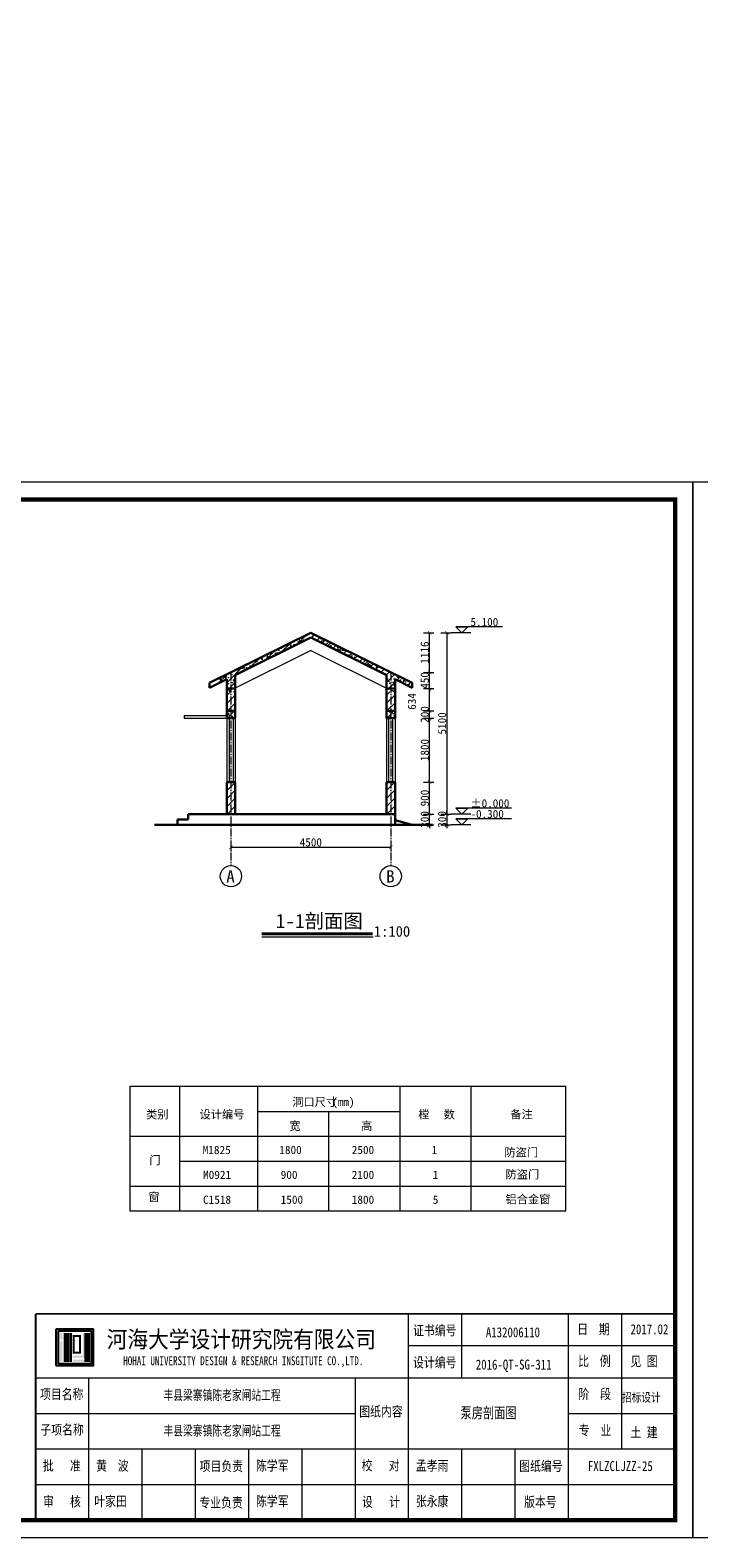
# Model space of a CAD drawing. Extents: x -13074 to 1448651, y 3648755 to 8081248.
# Tile 73 of 173: x 559753 to 559942, y 3857951 to 3858375. Entities that reach past the tile are written whole.
import ezdxf

# ---------------------------------------------------------------- set-up
doc = ezdxf.new("R2010")
doc.units = 0
doc.header["$PDMODE"] = 32
doc.header["$PDSIZE"] = 0.2
doc.linetypes.add('CENTER2', pattern=[1.125, 0.75, -0.125, 0.125, -0.125])
doc.layers.get('0').update_dxf_attribs({"linetype": 'CONTINUOUS'})
doc.layers.get('Defpoints').update_dxf_attribs({"linetype": 'CONTINUOUS'})
for name, color, linetype, lineweight in [('0.09标注线', 3, 'CONTINUOUS', 9), ('0.13填充', 8, 'CONTINUOUS', 9), ('0.30粗线', 7, 'CONTINUOUS', 30), ('SHEET', 1, 'CONTINUOUS', 15), ('文字', 7, 'CONTINUOUS', 15), ('新建路', 7, 'CONTINUOUS', 40), ('细实线', 3, 'CONTINUOUS', 20)]:
    doc.layers.add(name, color=color, linetype=linetype, lineweight=lineweight)
for name, color, linetype in [('HOHAITK', 7, 'CONTINUOUS'), ('PUB_DIM', 3, 'CONTINUOUS'), ('WINDOW', 4, 'CONTINUOUS')]:
    doc.layers.add(name, color=color, linetype=linetype)
doc.styles.add('-仿宋_GB2312', font='FangSong_GB2312.ttf')
doc.styles.add('FHZ', font='FangSong_GB2312.ttf', dxfattribs={"width": 0.707, "height": 300})
doc.styles.add('HOHAITK', font='simhei.ttf')
doc.styles.add('TSSD_Dimension', font='tssdeng.shx', dxfattribs={"width": 0.7, "bigfont": '1hztxt.shx'})
doc.dimstyles.new('TSSD_100_100', dxfattribs={"dimtxt": 300, "dimasz": 100, "dimexe": 100, "dimexo": 250, "dimgap": 100, "dimtad": 1, "dimdec": 0, "dimzin": 0, "dimdsep": 46, "dimtxsty": 'TSSD_Dimension', "dimblk": 'ARCHTICK', "dimcen": 0, "dimdle": 100, "dimclrt": 7, "dimadec": 0, "dimazin": 0, "dimtfac": 1, "dimtdec": 0, "dimtix": 1, "dimtmove": 2, "dimatfit": 3, "dimfxl": 1, "dimtolj": 1, "dimtzin": 0, "dimarcsym": 0})
doc.dimstyles.new('zzzz STANDARD', dxfattribs={"dimtxt": 2.3, "dimasz": 1, "dimexe": 1.25, "dimexo": 1.5, "dimgap": 0.2, "dimtad": 1, "dimdec": 0, "dimlfac": 10, "dimzin": 0, "dimdsep": 46, "dimtxsty": '-仿宋_GB2312', "dimblk": 'ARCHTICK', "dimcen": 0.09, "dimadec": 0, "dimazin": 0, "dimtfac": 1, "dimtdec": 0, "dimtix": 1, "dimtmove": 2, "dimatfit": 3, "dimfxl": 1.7, "dimfxlon": 1, "dimtolj": 1, "dimtzin": 0, "dimlwd": 9, "dimlwe": 9, "dimarcsym": 0})
pattern_1 = [(50, (559808.9386, 3858181.701), (3.6437, -0.31878), [0.381, -4.191]), (355, (559808.9386, 3858181.701), (-0.70486, 3.82113), [0.3048, -3.3528]), (100.451, (559809.2422, 3858181.6745), (2.93885, 3.50233), [0.3238, -3.5618]), (46.184, (559808.9386, 3858182.717), (5.4216, -0.84085), [0.5715, -6.2865]), (96.636, (559809.3904, 3858182.647), (4.7481, 4.9485), [0.4857, -5.3427]), (351.184, (559808.9386, 3858182.717), (4.7481, 4.9485), [0.4572, -5.0292]), (21, (559809.4466, 3858182.463), (3.0323, -2.04531), [0.381, -4.191]), (326, (559809.4466, 3858182.463), (1.23604, 3.68376), [0.3048, -3.3528]), (71.451, (559809.6993, 3858182.2926), (4.26833, 1.63846), [0.3238, -3.5618]), (37.5, (559808.9386, 3858181.7011), (0.061772, 1.6911), [0, -3.31216, 0, -3.4036, 0, -3.3655]), (7.5, (559808.9386, 3858181.701), (1.33639, 2.00361), [0, -1.94056, 0, -3.23596, 0, -1.2827]), (327.5, (559807.8057, 3858181.7011), (2.71181, -0.114575), [0, -1.27, 0, -3.9624, 0, -5.2578]), (317.5, (559807.2977, 3858181.701), (2.96258, 0.50853), [0, -1.651, 0, -2.63144, 0, -3.7338])]
pattern_2 = [(45, (559808.9386, 3858181.7011), (-1.12253, 1.12253), [])]

# ---------------------------------------------------------------- blocks, each defined once
blk = doc.blocks.new('_ARCHTICK')
at = {"color": 0, "linetype": 'ByBlock', "const_width": 0.15}
blk.add_lwpolyline([(-0.5, -0.5), (0.5, 0.5)], dxfattribs=at)
blk = doc.blocks.new('*D2373')
at = {"layer": '0.09标注线', "color": 0, "linetype": 'Continuous', "lineweight": 9}
for p, q in [((559864.14, 3858154.7), (559867.09, 3858154.7)), ((559865.84, 3858154.7), (559865.84, 3858155.7)), ((559865.84, 3858151.7), (559865.84, 3858154.7)), ((559864.14, 3858151.7), (559867.09, 3858151.7)), ((559865.84, 3858151.7), (559865.84, 3858150.7))]:
    blk.add_line(p, q, dxfattribs=at)
at = {"layer": 'Defpoints', "color": 0, "linetype": 'Continuous', "lineweight": 13}
for p in [(559855.94, 3858154.7), (559865.84, 3858154.7), (559855.94, 3858151.7)]:
    blk.add_point(p, dxfattribs=at)
at = {"layer": '0.09标注线', "color": 0, "linetype": 'Continuous', "lineweight": 9}
for p, rotation in [((559865.84, 3858154.7), 270), ((559865.84, 3858151.7), 90)]:
    blk.add_blockref('_ARCHTICK', p, dxfattribs=dict(at, rotation=rotation))
at = {"layer": '0.09标注线', "color": 0, "linetype": 'Continuous', "lineweight": 13, "insert": (559864.49, 3858153.2), "char_height": 2.3, "attachment_point": 5, "rotation": 90, "style": '-仿宋_GB2312'}
blk.add_mtext('\\A1;300', dxfattribs=at)
blk = doc.blocks.new('*D2376')
at = {"layer": '0.09标注线', "color": 0, "linetype": 'Continuous', "lineweight": 9}
for p, q in [((559864.14, 3858183.7), (559867.09, 3858183.7)), ((559865.84, 3858183.7), (559865.84, 3858184.7)), ((559865.84, 3858181.7), (559865.84, 3858183.7)), ((559864.14, 3858181.7), (559867.09, 3858181.7)), ((559865.84, 3858181.7), (559865.84, 3858180.7))]:
    blk.add_line(p, q, dxfattribs=at)
at = {"layer": 'Defpoints', "color": 0, "linetype": 'Continuous', "lineweight": 13}
for p in [(559855.94, 3858183.7), (559865.84, 3858183.7), (559855.94, 3858181.7)]:
    blk.add_point(p, dxfattribs=at)
at = {"layer": '0.09标注线', "color": 0, "linetype": 'Continuous', "lineweight": 9}
for p, rotation in [((559865.84, 3858183.7), 270), ((559865.84, 3858181.7), 90)]:
    blk.add_blockref('_ARCHTICK', p, dxfattribs=dict(at, rotation=rotation))
at = {"layer": '0.09标注线', "color": 0, "linetype": 'Continuous', "lineweight": 13, "insert": (559864.49, 3858182.7), "char_height": 2.3, "attachment_point": 5, "rotation": 90, "style": '-仿宋_GB2312'}
blk.add_mtext('\\A1;200', dxfattribs=at)
blk = doc.blocks.new('*D2378')
at = {"layer": '0.09标注线', "color": 0, "linetype": 'Continuous', "lineweight": 9}
for p, q in [((559864.14, 3858194.54), (559867.09, 3858194.54)), ((559865.84, 3858194.54), (559865.84, 3858195.54)), ((559865.84, 3858190.04), (559865.84, 3858194.54)), ((559864.14, 3858190.04), (559867.09, 3858190.04)), ((559865.84, 3858190.04), (559865.84, 3858189.04))]:
    blk.add_line(p, q, dxfattribs=at)
at = {"layer": 'Defpoints', "color": 0, "linetype": 'Continuous', "lineweight": 13}
for p in [(559854.94, 3858194.54), (559865.84, 3858194.54), (559856.14, 3858190.04)]:
    blk.add_point(p, dxfattribs=at)
at = {"layer": '0.09标注线', "color": 0, "linetype": 'Continuous', "lineweight": 9}
for p, rotation in [((559865.84, 3858194.54), 270), ((559865.84, 3858190.04), 90)]:
    blk.add_blockref('_ARCHTICK', p, dxfattribs=dict(at, rotation=rotation))
at = {"layer": '0.09标注线', "color": 0, "linetype": 'Continuous', "lineweight": 13, "insert": (559864.49, 3858192.29), "char_height": 2.3, "attachment_point": 5, "rotation": 90, "style": '-仿宋_GB2312'}
blk.add_mtext('\\A1;450', dxfattribs=at)
blk = doc.blocks.new('*D2380')
at = {"layer": '0.09标注线', "color": 0, "linetype": 'Continuous', "lineweight": 9}
for p, q in [((559869.03, 3858205.7), (559871.98, 3858205.7)), ((559870.73, 3858205.7), (559870.73, 3858154.7)), ((559869.03, 3858154.7), (559871.98, 3858154.7))]:
    blk.add_line(p, q, dxfattribs=at)
at = {"layer": 'Defpoints', "color": 0, "linetype": 'Continuous', "lineweight": 13}
for p in [(559832.44, 3858205.7), (559855.94, 3858154.7), (559870.73, 3858154.7)]:
    blk.add_point(p, dxfattribs=at)
at = {"layer": '0.09标注线', "color": 0, "linetype": 'Continuous', "lineweight": 9}
for p, rotation in [((559870.73, 3858205.7), 90), ((559870.73, 3858154.7), 270)]:
    blk.add_blockref('_ARCHTICK', p, dxfattribs=dict(at, rotation=rotation))
at = {"layer": '0.09标注线', "color": 0, "linetype": 'Continuous', "lineweight": 13, "insert": (559869.38, 3858180.2), "char_height": 2.3, "attachment_point": 5, "rotation": 90, "style": '-仿宋_GB2312'}
blk.add_mtext('\\A1;5100', dxfattribs=at)
blk = doc.blocks.new('*D2381')
at = {"layer": '0.09标注线', "color": 0, "linetype": 'Continuous', "lineweight": 9}
for p, q in [((559869.03, 3858154.7), (559871.98, 3858154.7)), ((559870.73, 3858154.7), (559870.73, 3858155.7)), ((559870.73, 3858154.7), (559870.73, 3858151.7)), ((559869.03, 3858151.7), (559871.98, 3858151.7)), ((559870.73, 3858151.7), (559870.73, 3858150.7))]:
    blk.add_line(p, q, dxfattribs=at)
at = {"layer": 'Defpoints', "color": 0, "linetype": 'Continuous', "lineweight": 13}
for p in [(559855.94, 3858154.7), (559855.94, 3858151.7), (559870.73, 3858151.7)]:
    blk.add_point(p, dxfattribs=at)
at = {"layer": '0.09标注线', "color": 0, "linetype": 'Continuous', "lineweight": 9}
for p, rotation in [((559870.73, 3858154.7), 270), ((559870.73, 3858151.7), 90)]:
    blk.add_blockref('_ARCHTICK', p, dxfattribs=dict(at, rotation=rotation))
at = {"layer": '0.09标注线', "color": 0, "linetype": 'Continuous', "lineweight": 13, "insert": (559869.38, 3858153.2), "char_height": 2.3, "attachment_point": 5, "rotation": 90, "style": '-仿宋_GB2312'}
blk.add_mtext('\\A1;300', dxfattribs=at)
blk = doc.blocks.new('*D1656')
at = {"layer": 'Defpoints', "color": 0, "lineweight": 13}
for p in [(795706, 267581), (795134, 265865), (795134, 265865), (795535, 266220), (795733, 266164)]:
    blk.add_point(p, dxfattribs=at)
at = {"layer": 'PUB_DIM', "color": 0, "lineweight": -2}
blk.add_arc((795134, 265865), 536, 26.5651, 71.5651, dxfattribs=at)
at = {"layer": 'PUB_DIM', "color": 0, "lineweight": -2, "xscale": 100, "yscale": 100, "zscale": 100}
for p, rotation in [((795303, 266373), 161.5650511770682), ((795614, 266104), 296.5650511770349)]:
    blk.add_blockref('_ARCHTICK', p, dxfattribs=dict(at, rotation=rotation))
blk = doc.blocks.new('*D3543')
at = {"layer": 'Defpoints', "color": 0, "linetype": 'Continuous', "lineweight": 13}
for p in [(560230.2, 3858086.45), (560235.61, 3858086.45), (55006.35, 3858083.45)]:
    blk.add_point(p, dxfattribs=at)
at = {"layer": '新建路', "color": 0, "linetype": 'Continuous', "lineweight": 9}
for p, q in [((560233.91, 3858086.45), (560236.86, 3858086.45)), ((560235.61, 3858086.45), (560235.61, 3858087.45)), ((560235.61, 3858083.45), (560235.61, 3858086.45)), ((560233.91, 3858083.45), (560236.86, 3858083.45)), ((560235.61, 3858083.45), (560235.61, 3858082.45))]:
    blk.add_line(p, q, dxfattribs=at)
for p, rotation in [((560235.61, 3858086.45), 270), ((560235.61, 3858083.45), 90)]:
    blk.add_blockref('_ARCHTICK', p, dxfattribs=dict(at, rotation=rotation))
at = {"layer": '新建路', "color": 0, "linetype": 'Continuous', "lineweight": 13, "insert": (560234.21, 3858084.95), "char_height": 2.4, "attachment_point": 5, "rotation": 90, "style": '-仿宋_GB2312'}
blk.add_mtext('\\A1;15', dxfattribs=at)
blk = doc.blocks.new('123')
at = {"layer": 'PUB_DIM', "color": 7}
dim = blk.add_angular_dim_2l(base=(795535.2, 266220.4), line1=((795732.5, 266163.8), (795133.8, 265864.5)), line2=((795133.8, 265864.5), (795706, 267580.9)), text=' ', dimstyle='TSSD_100_100', dxfattribs=at)
dim.commit()
dim.dimension.update_dxf_attribs({"geometry": '*D1656', "text_midpoint": (426562.1, 722353.3)})

msp = doc.modelspace()

# ---------------------------------------------------------------- hatches: boundary and pattern name
at = {"layer": '0.09标注线', "linetype": 'Continuous', "lineweight": 13}
h = msp.add_hatch(dxfattribs=at)
h.set_pattern_fill('AR-CONC', color=256, scale=0.02, style=0)
h.set_pattern_definition([(50, (559803.9386, 3858189.0446), (3.6437, -0.31878), [0.381, -4.191]), (355, (559803.9386, 3858189.0446), (-0.70486, 3.82113), [0.3048, -3.3528]), (100.451, (559804.2422, 3858189.018), (2.93885, 3.50233), [0.3238, -3.5618]), (46.184, (559803.9386, 3858190.0606), (5.42158, -0.84085), [0.5715, -6.2865]), (96.636, (559804.3904, 3858189.9905), (4.7481, 4.9485), [0.4857, -5.3427]), (351.184, (559803.9386, 3858190.0606), (4.7481, 4.9485), [0.4572, -5.0292]), (21, (559804.4466, 3858189.8066), (3.0323, -2.04531), [0.381, -4.191]), (326, (559804.4466, 3858189.8066), (1.23604, 3.68376), [0.3048, -3.3528]), (71.4514, (559804.6993, 3858189.636), (4.26833, 1.63846), [0.3238, -3.5618]), (37.5, (559803.9386, 3858189.0446), (0.061772, 1.6911), [0, -3.31216, 0, -3.4036, 0, -3.3655]), (7.5, (559803.9386, 3858189.0446), (1.336393, 2.00361), [0, -1.94056, 0, -3.23596, 0, -1.2827]), (327.5, (559802.8057, 3858189.0446), (2.711812, -0.114575), [0, -1.27, 0, -3.9624, 0, -5.2578]), (317.5, (559802.2977, 3858189.0446), (2.96258, 0.50853), [0, -1.651, 0, -2.63144, 0, -3.7338])])
h.paths.add_polyline_path([(559832.439, 3858204.362), (559853.939, 3858193.701), (559853.939, 3858189.045), (559854.939, 3858189.045), (559854.939, 3858194.545), (559832.439, 3858205.701), (559809.939, 3858194.545), (559809.939, 3858189.045), (559810.939, 3858189.045), (559810.939, 3858193.701)])
h.paths.add_polyline_path([(559809.939, 3858194.545), (559803.939, 3858191.57), (559803.939, 3858190.23), (559808.939, 3858192.709), (559808.939, 3858189.045), (559809.939, 3858189.045)])
h.paths.add_polyline_path([(559854.939, 3858194.545), (559854.939, 3858189.045), (559855.939, 3858189.045), (559855.939, 3858192.709), (559860.939, 3858190.23), (559860.939, 3858191.57)])
h = msp.add_hatch(dxfattribs=at)
h.set_pattern_fill('ANSI31', color=256, scale=0.5, style=0)
h.set_pattern_definition([(45, (559803.9386, 3858189.0446), (-1.12253, 1.12253), [])])
h.paths.add_polyline_path([(559854.939, 3858194.545), (559854.939, 3858189.045), (559855.939, 3858189.045), (559855.939, 3858192.709), (559860.939, 3858190.23), (559860.939, 3858191.57)])
h.paths.add_polyline_path([(559832.439, 3858205.701), (559809.939, 3858194.545), (559809.939, 3858189.045), (559810.939, 3858189.045), (559810.939, 3858193.701), (559832.439, 3858204.362), (559853.939, 3858193.701), (559853.939, 3858189.045), (559854.939, 3858189.045), (559854.939, 3858194.545)])
h.paths.add_polyline_path([(559803.939, 3858191.57), (559803.939, 3858190.23), (559808.939, 3858192.709), (559808.939, 3858189.045), (559809.939, 3858189.045), (559809.939, 3858194.545)])
h = msp.add_hatch(dxfattribs=at)
h.set_pattern_fill('ANSI31', color=256, scale=0.5, style=0)
h.set_pattern_definition([(45, (559808.9386, 3858183.7011), (-1.12253, 1.12253), [])])
h.paths.add_polyline_path([(559855.939, 3858189.045), (559854.939, 3858189.045), (559854.939, 3858183.701), (559855.939, 3858183.701)])
h.paths.add_polyline_path([(559854.939, 3858189.045), (559853.939, 3858189.045), (559853.939, 3858183.701), (559854.939, 3858183.701)])
h.paths.add_polyline_path([(559809.939, 3858183.701), (559810.939, 3858183.701), (559810.939, 3858189.045), (559809.939, 3858189.045)])
h.paths.add_polyline_path([(559809.939, 3858189.045), (559808.939, 3858189.045), (559808.939, 3858183.701), (559809.939, 3858183.701)])
h = msp.add_hatch(dxfattribs=at)
h.set_pattern_fill('AR-CONC', color=256, scale=0.02, style=0)
h.set_pattern_definition(pattern_1)
h.paths.add_polyline_path([(559810.939, 3858183.701), (559809.939, 3858183.701), (559809.939, 3858181.701), (559810.939, 3858181.701)])
h.paths.add_polyline_path([(559809.939, 3858183.701), (559808.939, 3858183.701), (559808.939, 3858181.701), (559809.939, 3858181.701)])
h.paths.add_polyline_path([(559853.939, 3858181.701), (559854.939, 3858181.701), (559854.939, 3858183.701), (559853.939, 3858183.701)])
h.paths.add_polyline_path([(559854.939, 3858181.701), (559855.939, 3858181.701), (559855.939, 3858183.701), (559854.939, 3858183.701)])
h = msp.add_hatch(dxfattribs=at)
h.set_pattern_fill('ANSI31', color=256, scale=0.5, style=0)
h.set_pattern_definition(pattern_2)
h.paths.add_polyline_path([(559854.939, 3858181.701), (559855.939, 3858181.701), (559855.939, 3858183.701), (559854.939, 3858183.701)])
h.paths.add_polyline_path([(559854.939, 3858183.701), (559853.939, 3858183.701), (559853.939, 3858181.701), (559854.939, 3858181.701)])
h.paths.add_polyline_path([(559809.939, 3858181.701), (559810.939, 3858181.701), (559810.939, 3858183.701), (559809.939, 3858183.701)])
h.paths.add_polyline_path([(559809.939, 3858183.701), (559808.939, 3858183.701), (559808.939, 3858181.701), (559809.939, 3858181.701)])
h = msp.add_hatch(dxfattribs=at)
h.set_pattern_fill('AR-CONC', color=256, scale=0.02, style=0)
h.set_pattern_definition(pattern_1)
h.paths.add_polyline_path([(559810.939, 3858183.701), (559809.939, 3858183.701), (559809.939, 3858181.701), (559810.939, 3858181.701)])
h.paths.add_polyline_path([(559809.939, 3858183.701), (559808.939, 3858183.701), (559808.939, 3858181.701), (559809.939, 3858181.701)])
h.paths.add_polyline_path([(559853.939, 3858181.701), (559854.939, 3858181.701), (559854.939, 3858183.701), (559853.939, 3858183.701)])
h.paths.add_polyline_path([(559854.939, 3858181.701), (559855.939, 3858181.701), (559855.939, 3858183.701), (559854.939, 3858183.701)])
h = msp.add_hatch(dxfattribs=at)
h.set_pattern_fill('ANSI31', color=256, scale=0.5, style=0)
h.set_pattern_definition(pattern_2)
h.paths.add_polyline_path([(559854.939, 3858181.701), (559855.939, 3858181.701), (559855.939, 3858183.701), (559854.939, 3858183.701)])
h.paths.add_polyline_path([(559854.939, 3858183.701), (559853.939, 3858183.701), (559853.939, 3858181.701), (559854.939, 3858181.701)])
h.paths.add_polyline_path([(559809.939, 3858181.701), (559810.939, 3858181.701), (559810.939, 3858183.701), (559809.939, 3858183.701)])
h.paths.add_polyline_path([(559809.939, 3858183.701), (559808.939, 3858183.701), (559808.939, 3858181.701), (559809.939, 3858181.701)])
h = msp.add_hatch(dxfattribs=at)
h.set_pattern_fill('ANSI31', color=256, scale=0.5, style=0)
h.set_pattern_definition([(45, (559808.9386, 3858154.7011), (-1.12253, 1.12253), [])])
h.paths.add_polyline_path([(559810.939, 3858163.701), (559809.939, 3858163.701), (559809.939, 3858154.701), (559810.939, 3858154.701)])
h.paths.add_polyline_path([(559809.939, 3858163.701), (559808.939, 3858163.701), (559808.939, 3858154.701), (559809.939, 3858154.701)])
h.paths.add_polyline_path([(559853.939, 3858154.701), (559854.939, 3858154.701), (559854.939, 3858163.701), (559853.939, 3858163.701)])
h.paths.add_polyline_path([(559855.939, 3858163.701), (559854.939, 3858163.701), (559854.939, 3858154.701), (559855.939, 3858154.701)])
at = {"layer": 'HOHAITK', "ltscale": 1000}
h = msp.add_hatch(color=7, dxfattribs=at)
h.paths.add_polyline_path([(559771.098, 3857999.505, 0.4142136), (559771.185, 3857999.592), (559771.185, 3858009.817, 0.4142136), (559771.098, 3858009.905), (559760.873, 3858009.905, 0.4142136), (559760.785, 3858009.817), (559760.785, 3857999.592, 0.4142136), (559760.873, 3857999.505)])
h.paths.add_polyline_path([(559761.363, 3858000.083), (559761.363, 3858009.327), (559770.608, 3858009.327), (559770.608, 3858000.083)], flags=16)
at = {"layer": 'HOHAITK'}
h = msp.add_hatch(color=7, dxfattribs=at)
h.paths.add_polyline_path([(559762.519, 3858008.749), (559761.941, 3858008.749), (559761.941, 3858008.172), (559762.519, 3858008.172)])
h.paths.add_polyline_path([(559762.519, 3858008.172), (559761.941, 3858008.172), (559761.941, 3858007.594), (559762.519, 3858007.594)])
h.paths.add_polyline_path([(559762.519, 3858007.594), (559761.941, 3858007.594), (559761.941, 3858007.016), (559762.519, 3858007.016)])
h.paths.add_polyline_path([(559762.519, 3858006.438), (559761.941, 3858006.438), (559761.941, 3858005.86), (559762.519, 3858005.86)])
h.paths.add_polyline_path([(559762.519, 3858005.86), (559761.941, 3858005.86), (559761.941, 3858005.283), (559762.519, 3858005.283)])
h.paths.add_polyline_path([(559762.519, 3858005.283), (559761.941, 3858005.283), (559761.941, 3858004.705), (559762.519, 3858004.705)])
h.paths.add_polyline_path([(559762.519, 3858004.705), (559761.941, 3858004.705), (559761.941, 3858004.127), (559762.519, 3858004.127)])
h.paths.add_polyline_path([(559762.519, 3858004.127), (559761.941, 3858004.127), (559761.941, 3858003.549), (559762.519, 3858003.549)])
h.paths.add_polyline_path([(559762.519, 3858003.549), (559761.941, 3858003.549), (559761.941, 3858002.972), (559762.519, 3858002.972)])
h.paths.add_polyline_path([(559762.519, 3858002.972), (559761.941, 3858002.972), (559761.941, 3858002.394), (559762.519, 3858002.394)])
h.paths.add_polyline_path([(559762.519, 3858002.394), (559761.941, 3858002.394), (559761.941, 3858001.816), (559762.519, 3858001.816)])
h.paths.add_polyline_path([(559762.519, 3858001.816), (559761.941, 3858001.816), (559761.941, 3858001.238), (559762.519, 3858001.238)])
h.paths.add_polyline_path([(559762.519, 3858001.238), (559761.941, 3858001.238), (559761.941, 3858000.66), (559762.519, 3858000.66)])
h = msp.add_hatch(color=7, dxfattribs=at)
h.paths.add_polyline_path([(559763.674, 3858008.749), (559763.097, 3858008.749), (559763.097, 3858008.172), (559763.674, 3858008.172)])
h.paths.add_polyline_path([(559763.674, 3858008.172), (559763.097, 3858008.172), (559763.097, 3858007.594), (559763.674, 3858007.594)])
h.paths.add_polyline_path([(559763.674, 3858007.594), (559763.097, 3858007.594), (559763.097, 3858007.016), (559763.674, 3858007.016)])
h.paths.add_polyline_path([(559763.674, 3858007.016), (559763.097, 3858007.016), (559763.097, 3858006.438), (559763.674, 3858006.438)])
h.paths.add_polyline_path([(559763.674, 3858006.438), (559763.097, 3858006.438), (559763.097, 3858005.86), (559763.674, 3858005.86)])
h.paths.add_polyline_path([(559763.674, 3858005.86), (559763.097, 3858005.86), (559763.097, 3858005.283), (559763.674, 3858005.283)])
h.paths.add_polyline_path([(559763.674, 3858005.283), (559763.097, 3858005.283), (559763.097, 3858004.705), (559763.674, 3858004.705)])
h.paths.add_polyline_path([(559763.674, 3858004.705), (559763.097, 3858004.705), (559763.097, 3858004.127), (559763.674, 3858004.127)])
h.paths.add_polyline_path([(559763.674, 3858004.127), (559763.097, 3858004.127), (559763.097, 3858003.549), (559763.674, 3858003.549)])
h.paths.add_polyline_path([(559763.674, 3858003.549), (559763.097, 3858003.549), (559763.097, 3858002.972), (559763.674, 3858002.972)])
h.paths.add_polyline_path([(559763.674, 3858002.972), (559763.097, 3858002.972), (559763.097, 3858002.394), (559763.674, 3858002.394)])
h.paths.add_polyline_path([(559763.674, 3858002.394), (559763.097, 3858002.394), (559763.097, 3858001.816), (559763.674, 3858001.816)])
h.paths.add_polyline_path([(559763.674, 3858001.816), (559763.097, 3858001.816), (559763.097, 3858001.238), (559763.674, 3858001.238)])
h.paths.add_polyline_path([(559763.674, 3858001.238), (559763.097, 3858001.238), (559763.097, 3858000.66), (559763.674, 3858000.66)])
h = msp.add_hatch(color=7, dxfattribs=at)
h.paths.add_polyline_path([(559764.252, 3858005.283), (559763.674, 3858005.283), (559763.674, 3858004.705), (559764.252, 3858004.705)])
h.paths.add_polyline_path([(559764.83, 3858005.283), (559764.252, 3858005.283), (559764.252, 3858004.705), (559764.83, 3858004.705)])
h.paths.add_polyline_path([(559764.83, 3858005.86), (559764.252, 3858005.86), (559764.252, 3858005.283), (559764.83, 3858005.283)])
h.paths.add_polyline_path([(559764.83, 3858006.438), (559764.252, 3858006.438), (559764.252, 3858005.86), (559764.83, 3858005.86)])
h.paths.add_polyline_path([(559764.83, 3858007.016), (559764.252, 3858007.016), (559764.252, 3858006.438), (559764.83, 3858006.438)])
h.paths.add_polyline_path([(559764.83, 3858007.594), (559764.252, 3858007.594), (559764.252, 3858007.016), (559764.83, 3858007.016)])
h.paths.add_polyline_path([(559764.83, 3858008.172), (559764.252, 3858008.172), (559764.252, 3858007.594), (559764.83, 3858007.594)])
h.paths.add_polyline_path([(559764.83, 3858008.749), (559764.252, 3858008.749), (559764.252, 3858008.172), (559764.83, 3858008.172)])
h.paths.add_polyline_path([(559764.83, 3858004.705), (559764.252, 3858004.705), (559764.252, 3858004.127), (559764.83, 3858004.127)])
h.paths.add_polyline_path([(559764.83, 3858004.127), (559764.252, 3858004.127), (559764.252, 3858003.549), (559764.83, 3858003.549)])
h.paths.add_polyline_path([(559764.83, 3858003.549), (559764.252, 3858003.549), (559764.252, 3858002.972), (559764.83, 3858002.972)])
h.paths.add_polyline_path([(559764.83, 3858002.972), (559764.252, 3858002.972), (559764.252, 3858002.394), (559764.83, 3858002.394)])
h.paths.add_polyline_path([(559764.83, 3858002.394), (559764.252, 3858002.394), (559764.252, 3858001.816), (559764.83, 3858001.816)])
h.paths.add_polyline_path([(559764.83, 3858001.816), (559764.252, 3858001.816), (559764.252, 3858001.238), (559764.83, 3858001.238)])
h.paths.add_polyline_path([(559764.83, 3858001.238), (559764.252, 3858001.238), (559764.252, 3858000.66), (559764.83, 3858000.66)])
h = msp.add_hatch(color=7, dxfattribs=at)
h.paths.add_polyline_path([(559765.985, 3858002.394), (559765.408, 3858002.394), (559765.408, 3858001.816), (559765.985, 3858001.816)])
h.paths.add_polyline_path([(559766.563, 3858002.394), (559765.985, 3858002.394), (559765.985, 3858001.816), (559766.563, 3858001.816)])
h.paths.add_polyline_path([(559767.141, 3858002.394), (559766.563, 3858002.394), (559766.563, 3858001.816), (559767.141, 3858001.816)])
h.paths.add_polyline_path([(559767.719, 3858002.394), (559767.141, 3858002.394), (559767.141, 3858001.816), (559767.719, 3858001.816)])
h.paths.add_polyline_path([(559768.297, 3858002.394), (559767.719, 3858002.394), (559767.719, 3858001.816), (559768.297, 3858001.816)])
h.paths.add_polyline_path([(559768.874, 3858002.394), (559768.297, 3858002.394), (559768.297, 3858001.816), (559768.874, 3858001.816)])
h.paths.add_polyline_path([(559768.874, 3858002.972), (559768.297, 3858002.972), (559768.297, 3858002.394), (559768.874, 3858002.394)])
h.paths.add_polyline_path([(559768.874, 3858003.549), (559768.297, 3858003.549), (559768.297, 3858002.972), (559768.874, 3858002.972)])
h.paths.add_polyline_path([(559768.874, 3858004.127), (559768.297, 3858004.127), (559768.297, 3858003.549), (559768.874, 3858003.549)])
h.paths.add_polyline_path([(559768.874, 3858004.705), (559768.297, 3858004.705), (559768.297, 3858004.127), (559768.874, 3858004.127)])
h.paths.add_polyline_path([(559768.874, 3858005.283), (559768.297, 3858005.283), (559768.297, 3858004.705), (559768.874, 3858004.705)])
h.paths.add_polyline_path([(559768.874, 3858005.86), (559768.297, 3858005.86), (559768.297, 3858005.283), (559768.874, 3858005.283)])
h.paths.add_polyline_path([(559768.874, 3858006.438), (559768.297, 3858006.438), (559768.297, 3858005.86), (559768.874, 3858005.86)])
h.paths.add_polyline_path([(559768.874, 3858007.016), (559768.297, 3858007.016), (559768.297, 3858006.438), (559768.874, 3858006.438)])
h.paths.add_polyline_path([(559768.874, 3858007.594), (559768.297, 3858007.594), (559768.297, 3858007.016), (559768.874, 3858007.016)])
h.paths.add_polyline_path([(559768.874, 3858008.172), (559768.297, 3858008.172), (559768.297, 3858007.594), (559768.874, 3858007.594)])
h.paths.add_polyline_path([(559768.874, 3858008.749), (559768.297, 3858008.749), (559768.297, 3858008.172), (559768.874, 3858008.172)])
h.paths.add_polyline_path([(559765.985, 3858001.238), (559765.408, 3858001.238), (559765.408, 3858000.66), (559765.985, 3858000.66)])
h.paths.add_polyline_path([(559766.563, 3858001.238), (559765.985, 3858001.238), (559765.985, 3858000.66), (559766.563, 3858000.66)])
h.paths.add_polyline_path([(559767.141, 3858001.238), (559766.563, 3858001.238), (559766.563, 3858000.66), (559767.141, 3858000.66)])
h.paths.add_polyline_path([(559767.719, 3858001.238), (559767.141, 3858001.238), (559767.141, 3858000.66), (559767.719, 3858000.66)])
h.paths.add_polyline_path([(559768.297, 3858001.238), (559767.719, 3858001.238), (559767.719, 3858000.66), (559768.297, 3858000.66)])
h.paths.add_polyline_path([(559768.874, 3858001.238), (559768.297, 3858001.238), (559768.297, 3858000.66), (559768.874, 3858000.66)])
h.paths.add_polyline_path([(559769.452, 3858001.238), (559768.874, 3858001.238), (559768.874, 3858000.66), (559769.452, 3858000.66)])
h.paths.add_polyline_path([(559770.03, 3858001.238), (559769.452, 3858001.238), (559769.452, 3858000.66), (559770.03, 3858000.66)])
h.paths.add_polyline_path([(559770.03, 3858001.816), (559769.452, 3858001.816), (559769.452, 3858001.238), (559770.03, 3858001.238)])
h.paths.add_polyline_path([(559770.03, 3858002.394), (559769.452, 3858002.394), (559769.452, 3858001.816), (559770.03, 3858001.816)])
h.paths.add_polyline_path([(559770.03, 3858002.972), (559769.452, 3858002.972), (559769.452, 3858002.394), (559770.03, 3858002.394)])
h.paths.add_polyline_path([(559770.03, 3858003.549), (559769.452, 3858003.549), (559769.452, 3858002.972), (559770.03, 3858002.972)])
h.paths.add_polyline_path([(559770.03, 3858004.127), (559769.452, 3858004.127), (559769.452, 3858003.549), (559770.03, 3858003.549)])
h.paths.add_polyline_path([(559770.03, 3858004.705), (559769.452, 3858004.705), (559769.452, 3858004.127), (559770.03, 3858004.127)])
h.paths.add_polyline_path([(559770.03, 3858005.283), (559769.452, 3858005.283), (559769.452, 3858004.705), (559770.03, 3858004.705)])
h.paths.add_polyline_path([(559770.03, 3858005.86), (559769.452, 3858005.86), (559769.452, 3858005.283), (559770.03, 3858005.283)])
h.paths.add_polyline_path([(559770.03, 3858006.438), (559769.452, 3858006.438), (559769.452, 3858005.86), (559770.03, 3858005.86)])
h.paths.add_polyline_path([(559770.03, 3858007.016), (559769.452, 3858007.016), (559769.452, 3858006.438), (559770.03, 3858006.438)])
h.paths.add_polyline_path([(559770.03, 3858007.594), (559769.452, 3858007.594), (559769.452, 3858007.016), (559770.03, 3858007.016)])
h.paths.add_polyline_path([(559770.03, 3858008.172), (559769.452, 3858008.172), (559769.452, 3858007.594), (559770.03, 3858007.594)])
h.paths.add_polyline_path([(559770.03, 3858008.749), (559769.452, 3858008.749), (559769.452, 3858008.172), (559770.03, 3858008.172)])
h = msp.add_hatch(color=7, dxfattribs=at)
h.paths.add_polyline_path([(559765.985, 3858003.549), (559765.408, 3858003.549), (559765.408, 3858002.972), (559765.985, 3858002.972)])
h.paths.add_polyline_path([(559766.563, 3858003.549), (559765.985, 3858003.549), (559765.985, 3858002.972), (559766.563, 3858002.972)])
h.paths.add_polyline_path([(559767.141, 3858003.549), (559766.563, 3858003.549), (559766.563, 3858002.972), (559767.141, 3858002.972)])
h.paths.add_polyline_path([(559767.719, 3858003.549), (559767.141, 3858003.549), (559767.141, 3858002.972), (559767.719, 3858002.972)])
h.paths.add_polyline_path([(559767.719, 3858004.127), (559767.141, 3858004.127), (559767.141, 3858003.549), (559767.719, 3858003.549)])
h.paths.add_polyline_path([(559767.719, 3858004.705), (559767.141, 3858004.705), (559767.141, 3858004.127), (559767.719, 3858004.127)])
h.paths.add_polyline_path([(559767.719, 3858005.283), (559767.141, 3858005.283), (559767.141, 3858004.705), (559767.719, 3858004.705)])
h.paths.add_polyline_path([(559767.719, 3858005.86), (559767.141, 3858005.86), (559767.141, 3858005.283), (559767.719, 3858005.283)])
h.paths.add_polyline_path([(559767.719, 3858006.438), (559767.141, 3858006.438), (559767.141, 3858005.86), (559767.719, 3858005.86)])
h.paths.add_polyline_path([(559767.719, 3858007.016), (559767.141, 3858007.016), (559767.141, 3858006.438), (559767.719, 3858006.438)])
h.paths.add_polyline_path([(559767.719, 3858007.594), (559767.141, 3858007.594), (559767.141, 3858007.016), (559767.719, 3858007.016)])
h.paths.add_polyline_path([(559767.719, 3858008.172), (559767.141, 3858008.172), (559767.141, 3858007.594), (559767.719, 3858007.594)])
h.paths.add_polyline_path([(559767.141, 3858008.172), (559766.563, 3858008.172), (559766.563, 3858007.594), (559767.141, 3858007.594)])
h.paths.add_polyline_path([(559766.563, 3858008.172), (559765.985, 3858008.172), (559765.985, 3858007.594), (559766.563, 3858007.594)])
h.paths.add_polyline_path([(559765.985, 3858008.172), (559765.408, 3858008.172), (559765.408, 3858007.594), (559765.985, 3858007.594)])
h.paths.add_polyline_path([(559765.985, 3858007.594), (559765.408, 3858007.594), (559765.408, 3858007.016), (559765.985, 3858007.016)])
h.paths.add_polyline_path([(559765.985, 3858007.016), (559765.408, 3858007.016), (559765.408, 3858006.438), (559765.985, 3858006.438)])
h.paths.add_polyline_path([(559765.985, 3858006.438), (559765.408, 3858006.438), (559765.408, 3858005.86), (559765.985, 3858005.86)])
h.paths.add_polyline_path([(559765.985, 3858005.86), (559765.408, 3858005.86), (559765.408, 3858005.283), (559765.985, 3858005.283)])
h.paths.add_polyline_path([(559765.985, 3858005.283), (559765.408, 3858005.283), (559765.408, 3858004.705), (559765.985, 3858004.705)])
h.paths.add_polyline_path([(559765.985, 3858004.705), (559765.408, 3858004.705), (559765.408, 3858004.127), (559765.985, 3858004.127)])
h.paths.add_polyline_path([(559765.985, 3858004.127), (559765.408, 3858004.127), (559765.408, 3858003.549), (559765.985, 3858003.549)])
msp.add_hatch(color=7, dxfattribs=at).paths.add_polyline_path([(559769.452, 3858001.816), (559768.874, 3858001.816), (559768.874, 3858001.238), (559769.452, 3858001.238)])

# ---------------------------------------------------------------- linework, layer by layer
at = {"layer": '0.09标注线'}
for p, q in [((559873.282, 3858207.354), (559874.935, 3858205.701)), ((559873.282, 3858207.354), (559876.588, 3858207.354)), ((559874.935, 3858205.701), (559876.588, 3858207.354)), ((559873.282, 3858156.354), (559874.935, 3858154.701)), ((559873.282, 3858156.354), (559876.588, 3858156.354)), ((559874.935, 3858154.701), (559876.588, 3858156.354)), ((559873.282, 3858153.354), (559874.935, 3858151.701)), ((559873.282, 3858153.354), (559876.588, 3858153.354)), ((559874.935, 3858151.701), (559876.588, 3858153.354))]:
    msp.add_line(p, q, dxfattribs=at)
at = {"layer": '0.09标注线', "linetype": 'Continuous', "lineweight": 13}
for p, q in [((559832.439, 3858200.678), (559811.139, 3858190.117)), ((559832.439, 3858200.678), (559853.739, 3858190.117)), ((559796.739, 3858182.401), (559808.739, 3858182.401)), ((559796.739, 3858182.401), (559796.739, 3858181.701)), ((559796.739, 3858181.701), (559808.739, 3858181.701))]:
    msp.add_line(p, q, dxfattribs=at)
at = {"layer": '0.09标注线', "color": 7}
for p, q in [((559904.218, 3858078.069), (559781.445, 3858078.069)), ((559781.445, 3858078.069), (559781.445, 3858043.069)), ((559904.218, 3858043.069), (559904.218, 3858078.069)), ((559781.445, 3858050.069), (559904.218, 3858050.069))]:
    msp.add_line(p, q, dxfattribs=at)
for points in [[(559795.445, 3858078.069), (559795.445, 3858043.069)], [(559817.445, 3858078.069), (559817.445, 3858043.069)], [(559857.445, 3858078.069), (559857.445, 3858043.069)], [(559877.445, 3858078.069), (559877.445, 3858043.069)], [(559817.445, 3858071.069), (559857.445, 3858071.069)], [(559837.445, 3858071.069), (559837.445, 3858043.069)], [(559781.445, 3858064.069), (559904.218, 3858064.069)], [(559795.445, 3858057.069), (559904.218, 3858057.069)], [(559795.445, 3858057.069), (559904.218, 3858057.069)], [(559795.445, 3858057.069), (559904.218, 3858057.069)], [(559795.445, 3858057.069), (559904.218, 3858057.069)], [(559781.445, 3858050.069), (559904.218, 3858050.069)], [(559781.445, 3858043.069), (559904.218, 3858043.069)]]:
    msp.add_lwpolyline(points, dxfattribs=at)
at = {"layer": '0.13填充', "color": 7, "lineweight": 40, "ltscale": 0.005}
msp.add_line((559818.637, 3858121.008), (559849.811, 3858121.008), dxfattribs=at)
at = {"layer": '0.13填充', "color": 7, "ltscale": 0.005}
msp.add_line((559818.637, 3858120.171), (559849.976, 3858120.171), dxfattribs=at)
at = {"layer": '0.30粗线'}
for p, q in [((559832.439, 3858205.701), (559803.939, 3858191.57)), ((559832.439, 3858204.362), (559811.139, 3858193.8)), ((559832.439, 3858204.362), (559811.439, 3858193.949)), ((559832.439, 3858205.701), (559860.939, 3858191.57)), ((559832.439, 3858204.362), (559853.439, 3858193.949)), ((559832.439, 3858204.362), (559853.739, 3858193.8)), ((559808.739, 3858192.61), (559803.939, 3858190.23)), ((559808.739, 3858192.61), (559808.739, 3858181.701)), ((559811.139, 3858189.545), (559811.139, 3858193.8)), ((559853.739, 3858189.545), (559853.739, 3858193.8)), ((559856.139, 3858192.61), (559856.139, 3858181.701)), ((559856.139, 3858192.61), (559860.939, 3858190.23)), ((559803.939, 3858191.57), (559803.939, 3858190.23)), ((559808.739, 3858190.045), (559811.139, 3858190.045)), ((559811.139, 3858181.701), (559811.139, 3858189.545)), ((559856.139, 3858190.045), (559853.739, 3858190.045)), ((559853.739, 3858181.701), (559853.739, 3858189.545)), ((559860.939, 3858191.57), (559860.939, 3858190.23)), ((559808.739, 3858183.701), (559811.139, 3858183.701)), ((559808.739, 3858183.701), (559811.139, 3858183.701)), ((559856.139, 3858183.701), (559853.739, 3858183.701)), ((559856.139, 3858183.701), (559853.739, 3858183.701)), ((559808.739, 3858181.701), (559811.139, 3858181.701)), ((559808.739, 3858181.701), (559811.139, 3858181.701)), ((559856.139, 3858181.701), (559853.739, 3858181.701)), ((559856.139, 3858181.701), (559853.739, 3858181.701)), ((559808.739, 3858163.701), (559808.739, 3858154.701)), ((559808.739, 3858163.701), (559811.139, 3858163.701)), ((559808.939, 3858163.701), (559810.939, 3858163.701)), ((559811.139, 3858163.701), (559811.139, 3858154.701)), ((559853.739, 3858163.701), (559853.739, 3858154.701)), ((559856.139, 3858163.701), (559853.739, 3858163.701)), ((559855.939, 3858163.701), (559853.939, 3858163.701)), ((559856.139, 3858163.701), (559856.139, 3858151.701)), ((559797.939, 3858154.701), (559856.139, 3858154.701)), ((559797.939, 3858154.701), (559797.939, 3858153.201)), ((559788.446, 3858151.701), (559866.65, 3858151.701)), ((559794.939, 3858153.201), (559797.939, 3858153.201)), ((559794.939, 3858153.201), (559794.939, 3858151.701)), ((559856.139, 3858153.027), (559860.939, 3858151.701))]:
    msp.add_line(p, q, dxfattribs=at)
at = {"layer": 'HOHAITK', "color": 7}
for p, q in [((559763.097, 3858008.749), (559763.097, 3858000.66)), ((559763.674, 3858008.749), (559763.674, 3858000.66)), ((559764.252, 3858008.749), (559764.252, 3858000.66)), ((559764.83, 3858008.749), (559764.83, 3858000.66)), ((559768.874, 3858008.749), (559768.874, 3858000.66)), ((559769.452, 3858008.749), (559769.452, 3858000.66)), ((559770.03, 3858000.66), (559770.03, 3858008.749))]:
    msp.add_line(p, q, dxfattribs=at)
for points in [[(559760.873, 3858009.905), (559771.098, 3858009.905, -0.4142136), (559771.185, 3858009.817), (559771.185, 3857999.592, -0.4142136), (559771.098, 3857999.505), (559760.873, 3857999.505, -0.4142136), (559760.785, 3857999.592), (559760.785, 3858009.817, -0.4142136)], [(559761.451, 3858009.327), (559770.52, 3858009.327, -0.4142136), (559770.608, 3858009.24), (559770.608, 3858000.17, -0.4142136), (559770.52, 3858000.083), (559761.451, 3858000.083, -0.4142136), (559761.363, 3858000.17), (559761.363, 3858009.24, -0.4142136)]]:
    msp.add_lwpolyline(points, format="xyb", close=True, dxfattribs=at)
at = {"layer": 'SHEET', "color": 7}
for p, q in [((559859.961, 3857996.144), (559859.961, 3858014.144)), ((559874.961, 3857996.144), (559874.961, 3858014.144)), ((559904.961, 3857996.144), (559904.961, 3858014.144)), ((559919.961, 3857976.144), (559919.961, 3858014.144)), ((559934.961, 3858005.144), (559859.961, 3858005.144)), ((559754.961, 3857996.144), (559934.961, 3857996.144)), ((559754.961, 3857956.144), (559754.961, 3857996.144)), ((559754.961, 3857996.144), (559829.961, 3857996.144)), ((559769.961, 3857956.144), (559769.961, 3857996.144)), ((559844.961, 3857956.144), (559844.961, 3857996.144)), ((559859.961, 3857956.144), (559859.961, 3857996.144)), ((559904.961, 3857956.144), (559904.961, 3857996.144)), ((559904.961, 3857976.144), (559904.961, 3857996.144)), ((559754.961, 3857986.144), (559844.961, 3857986.144)), ((559904.961, 3857986.144), (559934.961, 3857986.144)), ((559754.961, 3857976.144), (559934.961, 3857976.144)), ((559784.961, 3857956.144), (559784.961, 3857976.144)), ((559799.961, 3857956.144), (559799.961, 3857976.144)), ((559814.961, 3857956.144), (559814.961, 3857976.144)), ((559829.961, 3857956.144), (559829.961, 3857976.144)), ((559874.961, 3857956.144), (559874.961, 3857976.144)), ((559889.961, 3857956.144), (559889.961, 3857976.144)), ((559934.961, 3857956.144), (559934.961, 3857976.144)), ((559754.961, 3857966.144), (559934.961, 3857966.144))]:
    msp.add_line(p, q, dxfattribs=at)
for points in [[(559939.961, 3857951.144), (559519.961, 3857951.144), (559519.961, 3858248.144), (559939.961, 3858248.144)], [(560359.96, 3857951.144), (559939.961, 3857951.144), (559939.961, 3858248.144), (560359.96, 3858248.144)]]:
    msp.add_lwpolyline(points, close=True, dxfattribs=at)
at = {"layer": 'SHEET', "color": 7, "const_width": 1.2}
msp.add_lwpolyline([(559544.961, 3858243.144), (559934.961, 3858243.144), (559934.961, 3857956.144), (559544.961, 3857956.144)], close=True, dxfattribs=at)
at = {"layer": 'SHEET', "color": 7, "const_width": 0.5}
for points in [[(559754.961, 3857956.144), (559754.961, 3858014.144)], [(559754.961, 3858014.144), (559934.961, 3858014.144)]]:
    msp.add_lwpolyline(points, dxfattribs=at)
at = {"layer": 'WINDOW', "color": 7, "lineweight": 15}
for centre in [(559809.925, 3858137.229), (559854.925, 3858137.229)]:
    msp.add_circle(centre, 2.992, dxfattribs=at)
at = {"layer": '新建路', "color": 3, "linetype": 'Continuous', "lineweight": 13}
for p, q in [((559877.433, 3858205.701), (559871.975, 3858205.701)), ((559886.393, 3858207.354), (559873.282, 3858207.354)), ((559808.739, 3858181.701), (559808.739, 3858163.701)), ((559808.739, 3858181.701), (559808.739, 3858163.701)), ((559809.459, 3858181.701), (559809.459, 3858163.701)), ((559809.459, 3858181.701), (559809.459, 3858163.701)), ((559810.54, 3858181.701), (559810.54, 3858163.701)), ((559810.54, 3858181.701), (559810.54, 3858163.701)), ((559811.139, 3858181.701), (559811.139, 3858163.701)), ((559811.139, 3858181.701), (559811.139, 3858163.701)), ((559853.739, 3858181.701), (559853.739, 3858163.701)), ((559853.739, 3858181.701), (559853.739, 3858163.701)), ((559854.337, 3858181.701), (559854.337, 3858163.701)), ((559854.337, 3858181.701), (559854.337, 3858163.701)), ((559855.418, 3858181.701), (559855.418, 3858163.701)), ((559855.418, 3858181.701), (559855.418, 3858163.701)), ((559856.139, 3858181.701), (559856.139, 3858163.701)), ((559856.139, 3858181.701), (559856.139, 3858163.701)), ((559877.433, 3858154.701), (559871.975, 3858154.701)), ((559888.896, 3858156.354), (559873.282, 3858156.354)), ((559877.433, 3858151.701), (559871.975, 3858151.701)), ((559888.896, 3858153.354), (559873.282, 3858153.354))]:
    msp.add_line(p, q, dxfattribs=at)
at = {"layer": '细实线', "color": 1, "linetype": 'CENTER2', "lineweight": 13, "ltscale": 3}
for p, q in [((559809.939, 3858194.545), (559809.939, 3858140.221)), ((559854.939, 3858194.545), (559854.939, 3858140.221))]:
    msp.add_line(p, q, dxfattribs=at)

# ---------------------------------------------------------------- block references
at = {"linetype": 'Continuous', "lineweight": 13, "xscale": 0.01000000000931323, "yscale": 0.009999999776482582, "zscale": 0.01}
msp.add_blockref('123', (552983.124, 3855442.078), dxfattribs=at)

# ---------------------------------------------------------------- texts
at = {"color": 7, "insert": (559882.461, 3857986.144), "char_height": 3.08571, "width": 44.99997, "attachment_point": 5, "style": 'FHZ'}
msp.add_mtext('{\\W0.75;泵房剖面图}', dxfattribs=at)
at = {"layer": '0.09标注线', "color": 7, "style": '-仿宋_GB2312'}
for s, height, p in [('A', 3.468, (559808.648, 3858135.454)), ('B', 3.468, (559853.648, 3858135.454)), ('洞口尺寸', 2.32, (559827.2, 3858072.569)), ('(mm)', 2.32, (559838.434, 3858072.569)), ('类别', 2.32, (559786.041, 3858069.069)), ('设计编号', 2.32, (559801.105, 3858069.069)), ('樘', 2.32, (559862.678, 3858069.069)), ('数', 2.32, (559869.829, 3858069.069)), ('备注', 2.32, (559888.589, 3858069.069)), ('宽', 2.32, (559826.403, 3858065.819)), ('高', 2.32, (559846.589, 3858065.819)), ('M1825', 2.32, (559801.995, 3858059.082)), ('1800', 2.32, (559823.566, 3858059.082)), ('2500', 2.32, (559843.945, 3858059.082)), ('1', 2.32, (559866.411, 3858059.082)), ('防盗门', 2.32, (559886.898, 3858058.409)), ('门', 2.32, (559786.963, 3858056.183)), ('M0921', 2.32, (559802.095, 3858052.082)), ('900', 2.32, (559823.945, 3858052.082)), ('2100', 2.32, (559843.945, 3858052.082)), ('1', 2.32, (559866.745, 3858052.082)), ('防盗门', 2.32, (559887.218, 3858052.195)), ('窗', 2.32, (559786.684, 3858045.849)), ('C1518', 2.32, (559802.095, 3858045.082)), ('1500', 2.32, (559823.945, 3858045.082)), ('1800', 2.32, (559843.945, 3858045.082)), ('铝合金窗', 2.32, (559887.218, 3858045.195)), ('5', 2.32, (559866.745, 3858045.082))]:
    msp.add_text(s, height=height, dxfattribs=at).set_placement(p)
at = {"layer": '0.09标注线', "char_height": 2.3, "width": 2.25, "attachment_point": 1, "style": '-仿宋_GB2312'}
for s, insert in [('5.100', (559877.372, 3858209.873)), ('±0.000', (559877.372, 3858158.873)), ('-0.300', (559877.372, 3858155.873))]:
    msp.add_mtext(s, dxfattribs=dict(at, insert=insert))
at = {"layer": 'HOHAITK', "color": 7, "style": 'HOHAITK'}
for s, height, width, p in [('河海大学设计研究院有限公司', 4.75, 0.9, (559774.968, 3858004.597)), ('HOHAI UNIVERSITY DESIGN & RESEARCH INSGITUTE CO.,LTD.', 2.5, 0.75, (559779.618, 3857999.707))]:
    msp.add_text(s, height=height, dxfattribs=dict(at, width=width)).set_placement(p)
at = {"layer": 'SHEET', "color": 7, "style": 'FHZ', "width": 0.8}
for s, height, p in [('证书编号', 2.8, (559861.208, 3858008.09)), ('A132006110', 2.8, (559881.693, 3858007.557)), ('日  期', 2.8, (559907.419, 3858008.415)), ('2017.02', 2.8, (559922.419, 3858008.415)), ('设计编号', 2.8, (559861.213, 3857999.09)), ('比  例', 2.8, (559907.682, 3857999.471)), ('见 图', 2.8, (559922.419, 3857999.415)), ('项目名称', 2.8, (559756.196, 3857990.154)), ('阶  段', 2.8, (559907.75, 3857990.201)), ('图纸内容', 2.8, (559846.05, 3857985.296)), ('招标设计', 2.5, (559920.006, 3857989.415)), ('子项名称', 2.8, (559756.3, 3857980.154)), ('专  业', 2.8, (559907.873, 3857980.026)), ('土 建', 2.8, (559922.419, 3857979.415)), ('批   准', 2.8, (559756.99, 3857970.042)), ('黄  波', 2.8, (559771.99, 3857970.042)), ('项目负责', 2.8, (559801.12, 3857969.914)), ('陈学军', 2.8, (559816.99, 3857970.042)), ('校   对', 2.8, (559846.729, 3857970.106)), ('孟孝雨', 2.8, (559861.99, 3857970.042)), ('图纸编号', 2.8, (559891.084, 3857969.935)), ('FXLZCLJZZ-25', 2.8, (559910.411, 3857969.935)), ('审   核', 2.8, (559757.026, 3857959.978)), ('叶家田', 2.8, (559771.473, 3857960.042)), ('专业负责', 2.8, (559801.047, 3857959.678)), ('陈学军', 2.8, (559816.99, 3857960.042)), ('设   计', 2.8, (559846.847, 3857959.867)), ('张永康', 2.8, (559861.99, 3857960.042)), ('版本号', 2.8, (559892.465, 3857959.865))]:
    msp.add_text(s, height=height, dxfattribs=at).set_placement(p)
at = {"layer": 'SHEET', "color": 1, "style": 'FHZ', "width": 0.8}
msp.add_text('2016-QT-SG-311', height=2.8, dxfattribs=at).set_placement((559878.864, 3857998.481))
at = {"layer": 'SHEET', "color": 7, "char_height": 2.8, "width": 74.99994, "attachment_point": 5, "style": 'FHZ'}
for insert in [(559807.461, 3857991.144), (559807.461, 3857981.144)]:
    msp.add_mtext('{\\W0.72;丰县梁寨镇陈老家闸站工程}', dxfattribs=dict(at, insert=insert))
at = {"layer": '文字', "color": 7, "attachment_point": 1, "style": '-仿宋_GB2312'}
for s, insert, char_height, width in [(' 1-1剖面图', (559819.805, 3858126.645), 4, 50.36719), ('1:100', (559850.191, 3858123.209), 3, 10.28955)]:
    msp.add_mtext(s, dxfattribs=dict(at, insert=insert, char_height=char_height, width=width))

# ---------------------------------------------------------------- dimensions: what is measured, and where the dimension line sits
at = {"layer": '0.09标注线', "linetype": 'Continuous', "lineweight": 13}
for base, p1, p2 in [((559865.84, 3858205.701), (559854.939, 3858194.545), (559832.439, 3858205.701)), ((559865.84, 3858181.701), (559855.939, 3858163.701), (559855.939, 3858181.701)), ((559865.84, 3858163.701), (559855.939, 3858154.701), (559855.939, 3858163.701))]:
    msp.add_linear_dim(base=base, p1=p1, p2=p2, angle=90, dimstyle='zzzz STANDARD', override={"dimlfac": 100}, dxfattribs=at).render()
for base, p1, p2, picture, middle in [((559870.725, 3858154.701), (559832.439, 3858205.701), (559855.939, 3858154.701), '*D2380', (559869.375, 3858180.201)), ((559865.84, 3858194.545), (559856.139, 3858190.045), (559854.939, 3858194.545), '*D2378', (559864.49, 3858192.295)), ((559865.84, 3858183.701), (559855.939, 3858181.701), (559855.939, 3858183.701), '*D2376', (559864.49, 3858182.701)), ((559865.84, 3858154.701), (559855.939, 3858151.701), (559855.939, 3858154.701), '*D2373', (559864.49, 3858153.201)), ((559870.725, 3858151.701), (559855.939, 3858154.701), (559855.939, 3858151.701), '*D2381', (559869.375, 3858153.201))]:
    dim = msp.add_linear_dim(base=base, p1=p1, p2=p2, angle=90, dimstyle='zzzz STANDARD', override={"dimlfac": 100}, dxfattribs=at)
    dim.commit()
    dim.dimension.update_dxf_attribs({"geometry": picture, "text_midpoint": middle})
msp.add_linear_dim(base=(559865.84, 3858190.045), p1=(559855.939, 3858183.701), p2=(559856.139, 3858190.045), angle=90, location=(559860.9, 3858186.373), dimstyle='zzzz STANDARD', override={"dimlfac": 100}, dxfattribs=at).render()
msp.add_linear_dim(base=(559854.939, 3858145.393), p1=(559809.939, 3858154.701), p2=(559854.939, 3858154.701), dimstyle='zzzz STANDARD', override={"dimlfac": 100}, dxfattribs=at).render()
at = {"layer": '新建路', "color": 3, "linetype": 'Continuous', "lineweight": 13}
dim = msp.add_linear_dim(base=(560235.612, 3858086.452), p1=(55006.347, 3858083.452), p2=(560230.198, 3858086.452), angle=90, dimstyle='zzzz STANDARD', override={"dimtxt": 2.4, "dimexo": 2, "dimlfac": 5}, dxfattribs=at)
dim.commit()
dim.dimension.update_dxf_attribs({"geometry": '*D3543', "text_midpoint": (560234.212, 3858084.952)})

doc.saveas('drawing.dxf')
